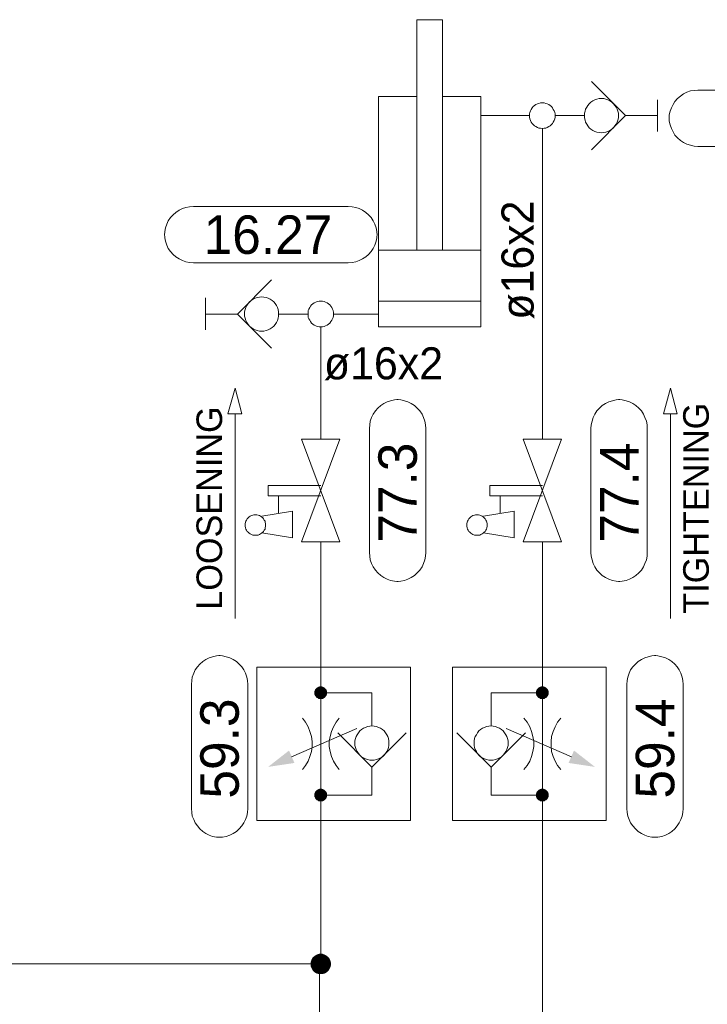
# Model space of a CAD drawing. Header units: millimetres. Extents: x 0 to 138, y 0 to 47.
# Tile 67 of 165: x 5.12 to 6.8, y 34.43 to 36.85. Entities that reach past the tile are written whole.
import ezdxf

# ---------------------------------------------------------------- set-up
doc = ezdxf.new("R2010")
doc.units = ezdxf.units.MM
for name, color, linetype in [('PDF_Geomertry', 7, 'Continuous'), ('PDF_Solid Fills', 7, 'Continuous'), ('PDF_Text', 7, 'Continuous')]:
    doc.layers.add(name, color=color, linetype=linetype)
doc.styles.add('PDF Arial', font='txt')

msp = doc.modelspace()

# ---------------------------------------------------------------- hatches: boundary and pattern name
at = {"layer": 'PDF_Solid Fills', "transparency": 33554559}
for points in [[(5.8549, 35.1943), (5.839, 35.1943), (5.8396, 35.1965)], [(5.8549, 35.1943), (5.8396, 35.1924), (5.839, 35.1943)], [(5.8549, 35.1943), (5.8396, 35.1985), (5.8404, 35.2007)], [(5.8549, 35.1943), (5.8396, 35.1965), (5.8396, 35.1985)], [(5.8549, 35.1943), (5.8396, 35.1901), (5.8396, 35.1924)], [(5.8549, 35.1943), (5.8404, 35.1887), (5.8396, 35.1901)], [(5.8549, 35.1943), (5.8404, 35.2007), (5.841, 35.2026)], [(5.8549, 35.1943), (5.841, 35.1868), (5.8404, 35.1887)], [(5.8549, 35.1943), (5.841, 35.2026), (5.8424, 35.204)], [(5.8549, 35.1943), (5.8424, 35.1854), (5.841, 35.1868)], [(5.8549, 35.1943), (5.8424, 35.204), (5.8437, 35.2054)], [(5.8549, 35.1943), (5.8437, 35.1832), (5.8424, 35.1854)], [(5.8549, 35.1943), (5.8437, 35.2054), (5.8451, 35.2068)], [(5.8549, 35.1943), (5.8451, 35.1818), (5.8437, 35.1832)], [(5.8549, 35.1943), (5.8451, 35.2068), (5.8474, 35.2082)], [(5.8549, 35.1943), (5.8474, 35.1813), (5.8451, 35.1818)], [(5.8549, 35.1943), (5.8474, 35.2082), (5.8488, 35.209)], [(5.8549, 35.1943), (5.8488, 35.1799), (5.8474, 35.1813)], [(5.8549, 35.1943), (5.8488, 35.209), (5.8507, 35.2096)], [(5.8549, 35.1943), (5.8507, 35.179), (5.8488, 35.1799)], [(5.8549, 35.1943), (5.8507, 35.2096), (5.8529, 35.2104)], [(5.8549, 35.1943), (5.8529, 35.179), (5.8507, 35.179)], [(5.8549, 35.1943), (5.8529, 35.2104), (5.8549, 35.2104)], [(5.8549, 35.1943), (5.8549, 35.179), (5.8529, 35.179)], [(5.8549, 35.1943), (5.8571, 35.2104), (5.859, 35.2096)], [(5.8549, 35.1943), (5.8549, 35.2104), (5.8571, 35.2104)], [(5.8549, 35.1943), (5.859, 35.2096), (5.8612, 35.209)], [(5.8549, 35.1943), (5.8612, 35.209), (5.8626, 35.2082)], [(5.8549, 35.1943), (5.8626, 35.2082), (5.8646, 35.2068)], [(5.8549, 35.1943), (5.8646, 35.2068), (5.866, 35.2054)], [(5.8549, 35.1943), (5.866, 35.2054), (5.8674, 35.204)], [(5.8549, 35.1943), (5.8674, 35.204), (5.8688, 35.2026)], [(5.8549, 35.1943), (5.8688, 35.2026), (5.8696, 35.2007)], [(5.8549, 35.1943), (5.8696, 35.2007), (5.8701, 35.1985)], [(5.8549, 35.1943), (5.8701, 35.1985), (5.8701, 35.1965)], [(5.8549, 35.1943), (5.8701, 35.1965), (5.871, 35.1943)], [(5.8549, 35.1943), (5.8571, 35.179), (5.8549, 35.179)], [(5.8549, 35.1943), (5.859, 35.179), (5.8571, 35.179)], [(5.8549, 35.1943), (5.8612, 35.1799), (5.859, 35.179)], [(5.8549, 35.1943), (5.8626, 35.1813), (5.8612, 35.1799)], [(5.8549, 35.1943), (5.8646, 35.1818), (5.8626, 35.1813)], [(5.8549, 35.1943), (5.866, 35.1832), (5.8646, 35.1818)], [(5.8549, 35.1943), (5.8674, 35.1854), (5.866, 35.1832)], [(5.8549, 35.1943), (5.8688, 35.1868), (5.8674, 35.1854)], [(5.8549, 35.1943), (5.8696, 35.1887), (5.8688, 35.1868)], [(5.8549, 35.1943), (5.8701, 35.1901), (5.8696, 35.1887)], [(5.8549, 35.1943), (5.8701, 35.1924), (5.8701, 35.1901)], [(5.8549, 35.1943), (5.871, 35.1943), (5.8701, 35.1924)], [(6.3988, 35.1943), (6.3826, 35.1943), (6.3835, 35.1965)], [(6.3988, 35.1943), (6.3835, 35.1924), (6.3826, 35.1943)], [(6.3988, 35.1943), (6.3835, 35.1985), (6.384, 35.2007)], [(6.3988, 35.1943), (6.3835, 35.1965), (6.3835, 35.1985)], [(6.3988, 35.1943), (6.3835, 35.1901), (6.3835, 35.1924)], [(6.3988, 35.1943), (6.384, 35.1887), (6.3835, 35.1901)], [(6.3988, 35.1943), (6.384, 35.2007), (6.3849, 35.2026)], [(6.3988, 35.1943), (6.3849, 35.1868), (6.384, 35.1887)], [(6.3988, 35.1943), (6.3849, 35.2026), (6.3862, 35.204)], [(6.3988, 35.1943), (6.3862, 35.1854), (6.3849, 35.1868)], [(6.3988, 35.1943), (6.3862, 35.204), (6.3876, 35.2054)], [(6.3988, 35.1943), (6.3876, 35.1832), (6.3862, 35.1854)], [(6.3988, 35.1943), (6.3876, 35.2054), (6.389, 35.2068)], [(6.3988, 35.1943), (6.389, 35.1818), (6.3876, 35.1832)], [(6.3988, 35.1943), (6.389, 35.2068), (6.391, 35.2082)], [(6.3988, 35.1943), (6.391, 35.1813), (6.389, 35.1818)], [(6.3988, 35.1943), (6.391, 35.2082), (6.3924, 35.209)], [(6.3988, 35.1943), (6.3924, 35.1799), (6.391, 35.1813)], [(6.3988, 35.1943), (6.3924, 35.209), (6.3946, 35.2096)], [(6.3988, 35.1943), (6.3946, 35.179), (6.3924, 35.1799)], [(6.3988, 35.1943), (6.3946, 35.2096), (6.3965, 35.2104)], [(6.3988, 35.1943), (6.3965, 35.179), (6.3946, 35.179)], [(6.3988, 35.1943), (6.3965, 35.2104), (6.3988, 35.2104)], [(6.3988, 35.1943), (6.3988, 35.179), (6.3965, 35.179)], [(6.3988, 35.1943), (6.4007, 35.2104), (6.4029, 35.2096)], [(6.3988, 35.1943), (6.3988, 35.2104), (6.4007, 35.2104)], [(6.3988, 35.1943), (6.4029, 35.2096), (6.4049, 35.209)], [(6.3988, 35.1943), (6.4049, 35.209), (6.4063, 35.2082)], [(6.3988, 35.1943), (6.4063, 35.2082), (6.4085, 35.2068)], [(6.3988, 35.1943), (6.4085, 35.2068), (6.4099, 35.2054)], [(6.3988, 35.1943), (6.4099, 35.2054), (6.4113, 35.204)], [(6.3988, 35.1943), (6.4113, 35.204), (6.4126, 35.2026)], [(6.3988, 35.1943), (6.4126, 35.2026), (6.4132, 35.2007)], [(6.3988, 35.1943), (6.4132, 35.2007), (6.414, 35.1985)], [(6.3988, 35.1943), (6.414, 35.1985), (6.414, 35.1965)], [(6.3988, 35.1943), (6.414, 35.1965), (6.4146, 35.1943)], [(6.3988, 35.1943), (6.4007, 35.179), (6.3988, 35.179)], [(6.3988, 35.1943), (6.4029, 35.179), (6.4007, 35.179)], [(6.3988, 35.1943), (6.4049, 35.1799), (6.4029, 35.179)], [(6.3988, 35.1943), (6.4063, 35.1813), (6.4049, 35.1799)], [(6.3988, 35.1943), (6.4085, 35.1818), (6.4063, 35.1813)], [(6.3988, 35.1943), (6.4099, 35.1832), (6.4085, 35.1818)], [(6.3988, 35.1943), (6.4113, 35.1854), (6.4099, 35.1832)], [(6.3988, 35.1943), (6.4126, 35.1868), (6.4113, 35.1854)], [(6.3988, 35.1943), (6.4132, 35.1887), (6.4126, 35.1868)], [(6.3988, 35.1943), (6.414, 35.1901), (6.4132, 35.1887)], [(6.3988, 35.1943), (6.414, 35.1924), (6.414, 35.1901)], [(6.3988, 35.1943), (6.4146, 35.1943), (6.414, 35.1924)], [(5.8549, 34.9429), (5.8404, 34.9493), (5.841, 34.9513)], [(5.8549, 34.9429), (5.841, 34.9513), (5.8424, 34.9526)], [(5.8549, 34.9429), (5.8424, 34.9526), (5.8437, 34.954)], [(5.8549, 34.9429), (5.8437, 34.954), (5.8451, 34.9554)], [(5.8549, 34.9429), (5.8451, 34.9554), (5.8474, 34.9568)], [(5.8549, 34.9429), (5.8474, 34.9568), (5.8488, 34.9576)], [(5.8549, 34.9429), (5.8488, 34.9576), (5.8507, 34.9582)], [(5.8549, 34.9429), (5.8507, 34.9582), (5.8529, 34.959)], [(5.8549, 34.9429), (5.8529, 34.959), (5.8549, 34.959)], [(5.8549, 34.9429), (5.8571, 34.959), (5.859, 34.9582)], [(5.8549, 34.9429), (5.8549, 34.959), (5.8571, 34.959)], [(5.8549, 34.9429), (5.859, 34.9582), (5.8612, 34.9576)], [(5.8549, 34.9429), (5.8612, 34.9576), (5.8626, 34.9568)], [(5.8549, 34.9429), (5.8626, 34.9568), (5.8646, 34.9554)], [(5.8549, 34.9429), (5.8646, 34.9554), (5.866, 34.954)], [(5.8549, 34.9429), (5.866, 34.954), (5.8674, 34.9526)], [(5.8549, 34.9429), (5.8674, 34.9526), (5.8688, 34.9513)], [(5.8549, 34.9429), (5.8688, 34.9513), (5.8696, 34.9493)], [(6.3988, 34.9429), (6.384, 34.9493), (6.3849, 34.9513)], [(6.3988, 34.9429), (6.3849, 34.9513), (6.3862, 34.9526)], [(6.3988, 34.9429), (6.3862, 34.9526), (6.3876, 34.954)], [(6.3988, 34.9429), (6.3876, 34.954), (6.389, 34.9554)], [(6.3988, 34.9429), (6.389, 34.9554), (6.391, 34.9568)], [(6.3988, 34.9429), (6.391, 34.9568), (6.3924, 34.9576)], [(6.3988, 34.9429), (6.3924, 34.9576), (6.3946, 34.9582)], [(6.3988, 34.9429), (6.3946, 34.9582), (6.3965, 34.959)], [(6.3988, 34.9429), (6.3965, 34.959), (6.3988, 34.959)], [(6.3988, 34.9429), (6.4007, 34.959), (6.4029, 34.9582)], [(6.3988, 34.9429), (6.3988, 34.959), (6.4007, 34.959)], [(6.3988, 34.9429), (6.4029, 34.9582), (6.4049, 34.9576)], [(6.3988, 34.9429), (6.4049, 34.9576), (6.4063, 34.9568)], [(6.3988, 34.9429), (6.4063, 34.9568), (6.4085, 34.9554)], [(6.3988, 34.9429), (6.4085, 34.9554), (6.4099, 34.954)], [(6.3988, 34.9429), (6.4099, 34.954), (6.4113, 34.9526)], [(6.3988, 34.9429), (6.4113, 34.9526), (6.4126, 34.9513)], [(6.3988, 34.9429), (6.4126, 34.9513), (6.4132, 34.9493)], [(5.8549, 34.9429), (5.839, 34.9429), (5.8396, 34.9451)], [(5.8549, 34.9429), (5.8396, 34.941), (5.839, 34.9429)], [(5.8549, 34.9429), (5.8396, 34.9471), (5.8404, 34.9493)], [(5.8549, 34.9429), (5.8396, 34.9451), (5.8396, 34.9471)], [(5.8549, 34.9429), (5.8396, 34.9387), (5.8396, 34.941)], [(5.8549, 34.9429), (5.8404, 34.9374), (5.8396, 34.9387)], [(5.8549, 34.9429), (5.841, 34.9354), (5.8404, 34.9374)], [(5.8549, 34.9429), (5.8424, 34.9332), (5.841, 34.9354)], [(5.8549, 34.9429), (5.8437, 34.9318), (5.8424, 34.9332)], [(5.8549, 34.9429), (5.8451, 34.9304), (5.8437, 34.9318)], [(5.8549, 34.9429), (5.8474, 34.9299), (5.8451, 34.9304)], [(5.8549, 34.9429), (5.8488, 34.9285), (5.8474, 34.9299)], [(5.8549, 34.9429), (5.8507, 34.9276), (5.8488, 34.9285)], [(5.8549, 34.9429), (5.8529, 34.9276), (5.8507, 34.9276)], [(5.8549, 34.9429), (5.8549, 34.9276), (5.8529, 34.9276)], [(5.8549, 34.9429), (5.8696, 34.9493), (5.8701, 34.9471)], [(5.8549, 34.9429), (5.8701, 34.9471), (5.8701, 34.9451)], [(5.8549, 34.9429), (5.8701, 34.9451), (5.871, 34.9429)], [(5.8549, 34.9429), (5.8571, 34.9276), (5.8549, 34.9276)], [(5.8549, 34.9429), (5.859, 34.9276), (5.8571, 34.9276)], [(5.8549, 34.9429), (5.8612, 34.9285), (5.859, 34.9276)], [(5.8549, 34.9429), (5.8626, 34.9299), (5.8612, 34.9285)], [(5.8549, 34.9429), (5.8646, 34.9304), (5.8626, 34.9299)], [(5.8549, 34.9429), (5.866, 34.9318), (5.8646, 34.9304)], [(5.8549, 34.9429), (5.8674, 34.9332), (5.866, 34.9318)], [(5.8549, 34.9429), (5.8688, 34.9354), (5.8674, 34.9332)], [(5.8549, 34.9429), (5.8696, 34.9374), (5.8688, 34.9354)], [(5.8549, 34.9429), (5.8701, 34.9387), (5.8696, 34.9374)], [(5.8549, 34.9429), (5.8701, 34.941), (5.8701, 34.9387)], [(5.8549, 34.9429), (5.871, 34.9429), (5.8701, 34.941)], [(6.3988, 34.9429), (6.3826, 34.9429), (6.3835, 34.9451)], [(6.3988, 34.9429), (6.3835, 34.941), (6.3826, 34.9429)], [(6.3988, 34.9429), (6.3835, 34.9471), (6.384, 34.9493)], [(6.3988, 34.9429), (6.3835, 34.9451), (6.3835, 34.9471)], [(6.3988, 34.9429), (6.3835, 34.9387), (6.3835, 34.941)], [(6.3988, 34.9429), (6.384, 34.9374), (6.3835, 34.9387)], [(6.3988, 34.9429), (6.3849, 34.9354), (6.384, 34.9374)], [(6.3988, 34.9429), (6.3862, 34.9332), (6.3849, 34.9354)], [(6.3988, 34.9429), (6.3876, 34.9318), (6.3862, 34.9332)], [(6.3988, 34.9429), (6.389, 34.9304), (6.3876, 34.9318)], [(6.3988, 34.9429), (6.391, 34.9299), (6.389, 34.9304)], [(6.3988, 34.9429), (6.3924, 34.9285), (6.391, 34.9299)], [(6.3988, 34.9429), (6.3946, 34.9276), (6.3924, 34.9285)], [(6.3988, 34.9429), (6.3965, 34.9276), (6.3946, 34.9276)], [(6.3988, 34.9429), (6.3988, 34.9276), (6.3965, 34.9276)], [(6.3988, 34.9429), (6.4132, 34.9493), (6.414, 34.9471)], [(6.3988, 34.9429), (6.414, 34.9471), (6.414, 34.9451)], [(6.3988, 34.9429), (6.414, 34.9451), (6.4146, 34.9429)], [(6.3988, 34.9429), (6.4007, 34.9276), (6.3988, 34.9276)], [(6.3988, 34.9429), (6.4029, 34.9276), (6.4007, 34.9276)], [(6.3988, 34.9429), (6.4049, 34.9285), (6.4029, 34.9276)], [(6.3988, 34.9429), (6.4063, 34.9299), (6.4049, 34.9285)], [(6.3988, 34.9429), (6.4085, 34.9304), (6.4063, 34.9299)], [(6.3988, 34.9429), (6.4099, 34.9318), (6.4085, 34.9304)], [(6.3988, 34.9429), (6.4113, 34.9332), (6.4099, 34.9318)], [(6.3988, 34.9429), (6.4126, 34.9354), (6.4113, 34.9332)], [(6.3988, 34.9429), (6.4132, 34.9374), (6.4126, 34.9354)], [(6.3988, 34.9429), (6.414, 34.9387), (6.4132, 34.9374)], [(6.3988, 34.9429), (6.414, 34.941), (6.414, 34.9387)], [(6.3988, 34.9429), (6.4146, 34.9429), (6.414, 34.941)], [(5.8549, 34.5285), (5.8321, 34.5382), (5.8335, 34.541)], [(5.8549, 34.5285), (5.8335, 34.541), (5.8349, 34.5438)], [(5.8549, 34.5285), (5.8349, 34.5438), (5.8368, 34.5457)], [(5.8549, 34.5285), (5.8368, 34.5457), (5.8396, 34.5479)], [(5.8549, 34.5285), (5.8396, 34.5479), (5.8424, 34.5499)], [(5.8549, 34.5285), (5.8424, 34.5499), (5.8451, 34.5513)], [(5.8549, 34.5285), (5.8451, 34.5513), (5.8488, 34.5526)], [(5.8549, 34.5285), (5.8488, 34.5526), (5.8515, 34.5535)], [(5.8549, 34.5285), (5.8515, 34.5535), (5.8549, 34.5535)], [(5.8549, 34.5285), (5.8585, 34.5535), (5.8612, 34.5526)], [(5.8549, 34.5285), (5.8549, 34.5535), (5.8585, 34.5535)], [(5.8549, 34.5285), (5.8612, 34.5526), (5.8646, 34.5513)], [(5.8549, 34.5285), (5.8646, 34.5513), (5.8674, 34.5499)], [(5.8549, 34.5285), (5.8674, 34.5499), (5.8701, 34.5479)], [(5.8549, 34.5285), (5.8701, 34.5479), (5.8729, 34.5457)], [(5.8549, 34.5285), (5.8729, 34.5457), (5.8751, 34.5438)], [(5.8549, 34.5285), (5.8751, 34.5438), (5.8765, 34.541)], [(5.8549, 34.5285), (5.8765, 34.541), (5.8779, 34.5382)], [(5.8549, 34.5285), (5.8299, 34.5313), (5.8307, 34.5346)], [(5.8549, 34.5285), (5.8299, 34.5285), (5.8299, 34.5313)], [(5.8549, 34.5285), (5.8299, 34.5249), (5.8299, 34.5285)], [(5.8549, 34.5285), (5.8307, 34.5215), (5.8299, 34.5249)], [(5.8549, 34.5285), (5.8307, 34.5346), (5.8321, 34.5382)], [(5.8549, 34.5285), (5.8321, 34.5187), (5.8307, 34.5215)], [(5.8549, 34.5285), (5.8335, 34.516), (5.8321, 34.5187)], [(5.8549, 34.5285), (5.8349, 34.5132), (5.8335, 34.516)], [(5.8549, 34.5285), (5.8368, 34.5104), (5.8349, 34.5132)], [(5.8549, 34.5285), (5.8396, 34.5082), (5.8368, 34.5104)], [(5.8549, 34.5285), (5.8424, 34.5063), (5.8396, 34.5082)], [(5.8549, 34.5285), (5.8451, 34.5049), (5.8424, 34.5063)], [(5.8549, 34.5285), (5.8488, 34.504), (5.8451, 34.5049)], [(5.8549, 34.5285), (5.8515, 34.5035), (5.8488, 34.504)], [(5.8549, 34.5285), (5.8549, 34.5035), (5.8515, 34.5035)], [(5.8549, 34.5285), (5.8779, 34.5382), (5.8793, 34.5346)], [(5.8549, 34.5285), (5.8793, 34.5346), (5.8799, 34.5313)], [(5.8549, 34.5285), (5.8799, 34.5313), (5.8799, 34.5285)], [(5.8549, 34.5285), (5.8585, 34.5035), (5.8549, 34.5035)], [(5.8549, 34.5285), (5.8612, 34.504), (5.8585, 34.5035)], [(5.8549, 34.5285), (5.8646, 34.5049), (5.8612, 34.504)], [(5.8549, 34.5285), (5.8674, 34.5063), (5.8646, 34.5049)], [(5.8549, 34.5285), (5.8701, 34.5082), (5.8674, 34.5063)], [(5.8549, 34.5285), (5.8729, 34.5104), (5.8701, 34.5082)], [(5.8549, 34.5285), (5.8751, 34.5132), (5.8729, 34.5104)], [(5.8549, 34.5285), (5.8765, 34.516), (5.8751, 34.5132)], [(5.8549, 34.5285), (5.8779, 34.5187), (5.8765, 34.516)], [(5.8549, 34.5285), (5.8793, 34.5215), (5.8779, 34.5187)], [(5.8549, 34.5285), (5.8799, 34.5249), (5.8793, 34.5215)], [(5.8549, 34.5285), (5.8799, 34.5285), (5.8799, 34.5249)]]:
    msp.add_hatch(color=256, dxfattribs=at).paths.add_polyline_path(points)

# ---------------------------------------------------------------- linework, layer by layer
at = {"layer": 'PDF_Geomertry', "lineweight": 15}
for points in [[(6.1535, 36.2818), (6.1535, 36.8479), (6.0904, 36.8479), (6.0904, 36.2818)], [(6.5196, 36.5285), (6.6029, 36.6124), (6.5196, 36.6957)], [(7.1612, 36.5368), (6.7807, 36.5368), (6.7715, 36.5374), (6.7626, 36.5396), (6.7535, 36.5424), (6.7451, 36.5465), (6.7376, 36.5513), (6.7307, 36.5576), (6.7243, 36.5646), (6.7196, 36.5721), (6.7154, 36.5804), (6.7126, 36.5896), (6.7104, 36.5985), (6.7099, 36.6076), (6.7099, 36.604), (6.7104, 36.6138), (6.7126, 36.6229), (6.7154, 36.6313), (6.7196, 36.6396), (6.7243, 36.6471), (6.7307, 36.654), (6.7376, 36.6604), (6.7451, 36.666), (6.7535, 36.6701), (6.7626, 36.6729), (6.7715, 36.6743), (6.7807, 36.6749), (7.1612, 36.6749)], [(6.0904, 36.6596), (5.9965, 36.6596), (5.9965, 36.0937), (6.2479, 36.0937), (6.2479, 36.6596), (6.1535, 36.6596)], [(6.6813, 36.6513), (6.6813, 36.5729)], [(6.3674, 36.6124), (6.2479, 36.6124)], [(6.5021, 36.6124), (6.4771, 36.6124), (6.4299, 36.6124)], [(6.6029, 36.6124), (6.6813, 36.6124)], [(6.3988, 35.8174), (6.3988, 36.5804)], [(6.2479, 36.2818), (5.9965, 36.2818)], [(5.734, 36.209), (5.6507, 36.1249), (5.734, 36.041)], [(5.5724, 36.086), (5.5724, 36.1646)], [(6.2479, 36.1563), (5.9965, 36.1563)], [(5.6507, 36.1249), (5.5724, 36.1249)], [(5.7515, 36.1249), (5.7765, 36.1249), (5.8238, 36.1249)], [(5.8862, 36.1249), (5.9965, 36.1249)], [(5.8549, 35.8174), (5.8549, 36.0937)], [(5.6446, 35.3771), (5.6446, 35.8799)], [(6.7132, 35.3771), (6.7132, 35.8799)], [(5.8549, 35.6785), (5.7257, 35.6785), (5.7257, 35.704), (5.8549, 35.704)], [(6.3988, 35.6785), (6.2696, 35.6785), (6.2696, 35.704), (6.3988, 35.704)], [(5.7515, 35.6346), (5.7515, 35.6785)], [(6.2951, 35.6346), (6.2951, 35.6785)], [(5.7104, 35.5874), (5.7854, 35.5749), (5.7854, 35.641), (5.7104, 35.6285)], [(6.2543, 35.5874), (6.3293, 35.5749), (6.3293, 35.641), (6.2543, 35.6285)], [(5.8549, 35.1943), (5.8549, 35.2576), (5.8549, 35.5651)], [(6.3988, 35.1943), (6.3988, 35.2576), (6.3988, 35.5651)], [(5.9807, 35.0118), (5.9807, 34.9874), (5.9807, 34.9429), (5.8549, 34.9429), (5.8549, 35.1943), (5.9807, 35.1943), (5.9807, 35.1132)], [(6.2729, 35.0118), (6.2729, 34.9874), (6.2729, 34.9429), (6.3988, 34.9429), (6.3988, 35.1943), (6.2729, 35.1943), (6.2729, 35.1132)], [(5.8099, 35.0063), (5.8174, 35.016), (5.8238, 35.0263), (5.8285, 35.0382), (5.8321, 35.0499), (5.834, 35.0624), (5.834, 35.0749), (5.8321, 35.0874), (5.8285, 35.0993), (5.8238, 35.111), (5.8174, 35.1221), (5.8099, 35.1318)], [(5.9001, 35.1318), (5.8924, 35.1221), (5.8862, 35.111), (5.8813, 35.0993), (5.8779, 35.0874), (5.8757, 35.0749), (5.8757, 35.0624), (5.8779, 35.0499), (5.8813, 35.0382), (5.8862, 35.0263), (5.8924, 35.016), (5.9001, 35.0063)], [(6.3535, 35.0063), (6.3612, 35.016), (6.3682, 35.0263), (6.3724, 35.0382), (6.3757, 35.0499), (6.3779, 35.0624), (6.3779, 35.0749), (6.3757, 35.0874), (6.3724, 35.0993), (6.3682, 35.111), (6.3612, 35.1221), (6.3535, 35.1318)], [(6.4438, 35.1318), (6.4362, 35.1221), (6.4299, 35.111), (6.4251, 35.0993), (6.4215, 35.0874), (6.4201, 35.0749), (6.4201, 35.0624), (6.4215, 35.0499), (6.4251, 35.0382), (6.4299, 35.0263), (6.4362, 35.016), (6.4438, 35.0063)], [(5.9432, 35.1068), (5.7835, 35.0374)], [(6.0646, 35.0957), (5.9807, 35.0118), (5.8965, 35.0957)], [(6.3571, 35.0957), (6.2729, 35.0118), (6.189, 35.0957)], [(6.3104, 35.1068), (6.4701, 35.0374)], [(6.3988, 34.9429), (6.3988, 34.8804), (6.3988, 34.3493), (5.0974, 34.3493), (4.1354, 34.3493), (4.1354, 34.8993), (4.1354, 34.9618)], [(5.8549, 34.9429), (5.8549, 34.8804), (5.8549, 34.5285), (4.6793, 34.5285), (4.6793, 34.8957), (4.6793, 34.959)], [(5.8515, 34.3804), (5.8515, 34.5285), (5.8549, 34.5285)]]:
    msp.add_lwpolyline(points, dxfattribs=at)
for points in [[(6.4299, 36.6124), (6.4299, 36.6165), (6.4293, 36.6201), (6.4279, 36.6243), (6.4257, 36.6276), (6.4237, 36.6313), (6.421, 36.6346), (6.4182, 36.6374), (6.4146, 36.6396), (6.4104, 36.6415), (6.4071, 36.6424), (6.4029, 36.6437), (6.3988, 36.6437), (6.3946, 36.6437), (6.3904, 36.6424), (6.3868, 36.6415), (6.3826, 36.6396), (6.3799, 36.6374), (6.3765, 36.6346), (6.3737, 36.6313), (6.3715, 36.6276), (6.3696, 36.6243), (6.3682, 36.6201), (6.3674, 36.6165), (6.3674, 36.6124), (6.3674, 36.6082), (6.3682, 36.604), (6.3696, 36.5999), (6.3715, 36.5965), (6.3737, 36.5929), (6.3765, 36.5901), (6.3799, 36.5874), (6.3826, 36.5854), (6.3868, 36.5832), (6.3904, 36.5818), (6.3946, 36.5813), (6.3988, 36.5804), (6.4029, 36.5813), (6.4071, 36.5818), (6.4104, 36.5832), (6.4146, 36.5854), (6.4182, 36.5874), (6.421, 36.5901), (6.4237, 36.5929), (6.4257, 36.5965), (6.4279, 36.5999), (6.4293, 36.604), (6.4299, 36.6082), (6.4299, 36.6124)], [(6.5854, 36.6124), (6.5854, 36.6179), (6.584, 36.6229), (6.5826, 36.6285), (6.5799, 36.6332), (6.5771, 36.6374), (6.5738, 36.6415), (6.5696, 36.6457), (6.5646, 36.6485), (6.5599, 36.6513), (6.5549, 36.6526), (6.5493, 36.654), (6.5438, 36.654), (6.5382, 36.654), (6.5326, 36.6526), (6.5279, 36.6513), (6.5229, 36.6485), (6.5182, 36.6457), (6.514, 36.6415), (6.5104, 36.6374), (6.5076, 36.6332), (6.5049, 36.6285), (6.5035, 36.6229), (6.5021, 36.6179), (6.5021, 36.6124), (6.5021, 36.6068), (6.5035, 36.6013), (6.5049, 36.5965), (6.5076, 36.5915), (6.5104, 36.5868), (6.514, 36.5826), (6.5182, 36.579), (6.5229, 36.5757), (6.5279, 36.5735), (6.5326, 36.5715), (6.5382, 36.5707), (6.5438, 36.5701), (6.5493, 36.5707), (6.5549, 36.5715), (6.5599, 36.5735), (6.5646, 36.5757), (6.5696, 36.579), (6.5738, 36.5826), (6.5771, 36.5868), (6.5799, 36.5915), (6.5826, 36.5965), (6.584, 36.6013), (6.5854, 36.6068), (6.5854, 36.6124)], [(5.9224, 36.3888), (5.9321, 36.3882), (5.941, 36.3868), (5.9493, 36.384), (5.9576, 36.3799), (5.9654, 36.3743), (5.9724, 36.3687), (5.9785, 36.3618), (5.984, 36.3535), (5.9876, 36.3457), (5.991, 36.3368), (5.9924, 36.3276), (5.9932, 36.3188), (5.9932, 36.3215), (5.9924, 36.3124), (5.991, 36.3035), (5.9876, 36.2943), (5.984, 36.286), (5.9785, 36.2785), (5.9724, 36.2715), (5.9654, 36.2651), (5.9576, 36.2604), (5.9493, 36.2563), (5.941, 36.2535), (5.9321, 36.2513), (5.9224, 36.2507), (5.5424, 36.2507), (5.5326, 36.2513), (5.5238, 36.2535), (5.5154, 36.2563), (5.5071, 36.2604), (5.4993, 36.2651), (5.4924, 36.2715), (5.4862, 36.2785), (5.4807, 36.286), (5.4771, 36.2943), (5.4738, 36.3035), (5.4724, 36.3124), (5.4715, 36.3215), (5.4715, 36.3188), (5.4724, 36.3276), (5.4738, 36.3368), (5.4771, 36.3457), (5.4807, 36.3535), (5.4862, 36.3618), (5.4924, 36.3687), (5.4993, 36.3743), (5.5071, 36.3799), (5.5154, 36.384), (5.5238, 36.3868), (5.5326, 36.3882), (5.5424, 36.3888), (5.9224, 36.3888)], [(5.7515, 36.1249), (5.7515, 36.1304), (5.7501, 36.136), (5.7487, 36.141), (5.746, 36.1457), (5.7432, 36.1507), (5.7396, 36.1549), (5.7354, 36.1582), (5.7307, 36.161), (5.7257, 36.1638), (5.721, 36.1651), (5.7154, 36.1665), (5.7099, 36.1674), (5.7043, 36.1665), (5.6993, 36.1651), (5.6938, 36.1638), (5.689, 36.161), (5.684, 36.1582), (5.6799, 36.1549), (5.6765, 36.1507), (5.6737, 36.1457), (5.671, 36.141), (5.6696, 36.136), (5.6682, 36.1304), (5.6682, 36.1249), (5.6682, 36.1193), (5.6696, 36.1146), (5.671, 36.109), (5.6737, 36.104), (5.6765, 36.0993), (5.6799, 36.0951), (5.684, 36.0915), (5.689, 36.0888), (5.6938, 36.086), (5.6993, 36.0846), (5.7043, 36.0832), (5.7099, 36.0832), (5.7154, 36.0832), (5.721, 36.0846), (5.7257, 36.086), (5.7307, 36.0888), (5.7354, 36.0915), (5.7396, 36.0951), (5.7432, 36.0993), (5.746, 36.104), (5.7487, 36.109), (5.7501, 36.1146), (5.7515, 36.1193), (5.7515, 36.1249)], [(5.8862, 36.1249), (5.8862, 36.129), (5.8854, 36.1332), (5.884, 36.1368), (5.8821, 36.141), (5.8799, 36.1443), (5.8771, 36.1471), (5.8743, 36.1499), (5.871, 36.1521), (5.8668, 36.154), (5.8632, 36.1554), (5.859, 36.1563), (5.8549, 36.1563), (5.8507, 36.1563), (5.8465, 36.1554), (5.8432, 36.154), (5.839, 36.1521), (5.8354, 36.1499), (5.8326, 36.1471), (5.8299, 36.1443), (5.8279, 36.141), (5.8257, 36.1368), (5.8243, 36.1332), (5.8238, 36.129), (5.8238, 36.1249), (5.8238, 36.1207), (5.8243, 36.1165), (5.8257, 36.1132), (5.8279, 36.1096), (5.8299, 36.1063), (5.8326, 36.1026), (5.8354, 36.0999), (5.839, 36.0979), (5.8432, 36.0957), (5.8465, 36.0943), (5.8507, 36.0937), (5.8549, 36.0937), (5.859, 36.0937), (5.8632, 36.0943), (5.8668, 36.0957), (5.871, 36.0979), (5.8743, 36.0999), (5.8771, 36.1026), (5.8799, 36.1063), (5.8821, 36.1096), (5.884, 36.1132), (5.8854, 36.1165), (5.8862, 36.1207), (5.8862, 36.1249)], [(5.6271, 35.8799), (5.6613, 35.8799), (5.6446, 35.9429), (5.6271, 35.8799)], [(6.696, 35.8799), (6.7299, 35.8799), (6.7132, 35.9429), (6.696, 35.8799)], [(6.0418, 35.9146), (6.0515, 35.9138), (6.0604, 35.9118), (6.0688, 35.909), (6.0771, 35.9049), (6.0849, 35.8999), (6.0918, 35.8937), (6.0979, 35.8868), (6.1035, 35.879), (6.1071, 35.8707), (6.1104, 35.8618), (6.1118, 35.8526), (6.1126, 35.8437), (6.1126, 35.5388), (6.1118, 35.5299), (6.1104, 35.5207), (6.1071, 35.5118), (6.1035, 35.5035), (6.0979, 35.4957), (6.0918, 35.4888), (6.0849, 35.4826), (6.0771, 35.4776), (6.0688, 35.4735), (6.0604, 35.4707), (6.0515, 35.4687), (6.0418, 35.4679), (6.0451, 35.4679), (6.0363, 35.4687), (6.0265, 35.4707), (6.0182, 35.4735), (6.0099, 35.4776), (6.0021, 35.4826), (5.9951, 35.4888), (5.989, 35.4957), (5.984, 35.5035), (5.9799, 35.5118), (5.9765, 35.5207), (5.9751, 35.5299), (5.9743, 35.5388), (5.9743, 35.8437), (5.9751, 35.8526), (5.9765, 35.8618), (5.9799, 35.8707), (5.984, 35.879), (5.989, 35.8868), (5.9951, 35.8937), (6.0021, 35.8999), (6.0099, 35.9049), (6.0182, 35.909), (6.0265, 35.9118), (6.0363, 35.9138), (6.0451, 35.9146), (6.0418, 35.9146)], [(6.5854, 35.9146), (6.5951, 35.9138), (6.6043, 35.9118), (6.6126, 35.909), (6.621, 35.9049), (6.6285, 35.8999), (6.6354, 35.8937), (6.6418, 35.8868), (6.6474, 35.879), (6.6507, 35.8707), (6.6543, 35.8618), (6.6557, 35.8526), (6.6563, 35.8437), (6.6563, 35.5388), (6.6557, 35.5299), (6.6543, 35.5207), (6.6507, 35.5118), (6.6474, 35.5035), (6.6418, 35.4957), (6.6354, 35.4888), (6.6285, 35.4826), (6.621, 35.4776), (6.6126, 35.4735), (6.6043, 35.4707), (6.5951, 35.4687), (6.5854, 35.4679), (6.589, 35.4679), (6.5799, 35.4687), (6.571, 35.4707), (6.5618, 35.4735), (6.5535, 35.4776), (6.546, 35.4826), (6.539, 35.4888), (6.5326, 35.4957), (6.5279, 35.5035), (6.5238, 35.5118), (6.521, 35.5207), (6.5187, 35.5299), (6.5182, 35.5388), (6.5182, 35.8437), (6.5187, 35.8526), (6.521, 35.8618), (6.5238, 35.8707), (6.5279, 35.879), (6.5326, 35.8868), (6.539, 35.8937), (6.546, 35.8999), (6.5535, 35.9049), (6.5618, 35.909), (6.571, 35.9118), (6.5799, 35.9138), (6.589, 35.9146), (6.5854, 35.9146)], [(5.8076, 35.5651), (5.9021, 35.8174), (5.8076, 35.8174), (5.9021, 35.5651), (5.8076, 35.5651)], [(6.3515, 35.5651), (6.446, 35.8174), (6.3515, 35.8174), (6.446, 35.5651), (6.3515, 35.5651)], [(5.7196, 35.6063), (5.7196, 35.6096), (5.7187, 35.6132), (5.7182, 35.616), (5.716, 35.6187), (5.7146, 35.6215), (5.7126, 35.6243), (5.7099, 35.6263), (5.7071, 35.6285), (5.7043, 35.6299), (5.7015, 35.6304), (5.6979, 35.6313), (5.6946, 35.6318), (5.691, 35.6313), (5.6882, 35.6304), (5.6849, 35.6299), (5.6821, 35.6285), (5.6793, 35.6263), (5.6771, 35.6243), (5.6743, 35.6215), (5.6729, 35.6187), (5.6715, 35.616), (5.6701, 35.6132), (5.6696, 35.6096), (5.6696, 35.6063), (5.6696, 35.6035), (5.6701, 35.5999), (5.6715, 35.5965), (5.6729, 35.5937), (5.6743, 35.591), (5.6771, 35.5888), (5.6793, 35.5868), (5.6821, 35.5846), (5.6849, 35.5832), (5.6882, 35.5818), (5.691, 35.5813), (5.6946, 35.5813), (5.6979, 35.5813), (5.7015, 35.5818), (5.7043, 35.5832), (5.7071, 35.5846), (5.7099, 35.5868), (5.7126, 35.5888), (5.7146, 35.591), (5.716, 35.5937), (5.7182, 35.5965), (5.7187, 35.5999), (5.7196, 35.6035), (5.7196, 35.6063)], [(6.2632, 35.6063), (6.2632, 35.6096), (6.2626, 35.6132), (6.2618, 35.616), (6.2604, 35.6187), (6.2585, 35.6215), (6.2563, 35.6243), (6.2535, 35.6263), (6.2507, 35.6285), (6.2479, 35.6299), (6.2451, 35.6304), (6.2418, 35.6313), (6.2382, 35.6318), (6.2349, 35.6313), (6.2321, 35.6304), (6.2285, 35.6299), (6.2257, 35.6285), (6.2229, 35.6263), (6.221, 35.6243), (6.2182, 35.6215), (6.2168, 35.6187), (6.2154, 35.616), (6.214, 35.6132), (6.2132, 35.6096), (6.2132, 35.6063), (6.2132, 35.6035), (6.214, 35.5999), (6.2154, 35.5965), (6.2168, 35.5937), (6.2182, 35.591), (6.221, 35.5888), (6.2229, 35.5868), (6.2257, 35.5846), (6.2285, 35.5832), (6.2321, 35.5818), (6.2349, 35.5813), (6.2382, 35.5813), (6.2418, 35.5813), (6.2451, 35.5818), (6.2479, 35.5832), (6.2507, 35.5846), (6.2535, 35.5868), (6.2563, 35.5888), (6.2585, 35.591), (6.2604, 35.5937), (6.2618, 35.5965), (6.2626, 35.5999), (6.2632, 35.6035), (6.2632, 35.6063)], [(5.6049, 35.286), (5.614, 35.2854), (5.6229, 35.2832), (5.6321, 35.2804), (5.6404, 35.2763), (5.6479, 35.2715), (5.6549, 35.2651), (5.6613, 35.2582), (5.666, 35.2507), (5.6701, 35.2424), (5.6737, 35.2332), (5.6751, 35.2243), (5.6757, 35.2151), (5.6757, 34.9104), (5.6751, 34.9007), (5.6737, 34.8915), (5.6701, 34.8832), (5.666, 34.8749), (5.6613, 34.8674), (5.6549, 34.8604), (5.6479, 34.854), (5.6404, 34.8485), (5.6321, 34.8451), (5.6229, 34.8415), (5.614, 34.8401), (5.6049, 34.8396), (5.6085, 34.8396), (5.5988, 34.8401), (5.5896, 34.8415), (5.5812, 34.8451), (5.5729, 34.8485), (5.5654, 34.854), (5.5585, 34.8604), (5.5521, 34.8674), (5.5465, 34.8749), (5.5432, 34.8832), (5.5396, 34.8915), (5.5382, 34.9007), (5.5376, 34.9104), (5.5376, 35.2151), (5.5382, 35.2243), (5.5396, 35.2332), (5.5432, 35.2424), (5.5465, 35.2507), (5.5521, 35.2582), (5.5585, 35.2651), (5.5654, 35.2715), (5.5729, 35.2763), (5.5812, 35.2804), (5.5896, 35.2832), (5.5988, 35.2854), (5.6085, 35.286), (5.6049, 35.286)], [(6.6737, 35.286), (6.6826, 35.2854), (6.6918, 35.2832), (6.7007, 35.2804), (6.709, 35.2763), (6.7168, 35.2715), (6.7238, 35.2651), (6.7299, 35.2582), (6.7349, 35.2507), (6.739, 35.2424), (6.7418, 35.2332), (6.7438, 35.2243), (6.7446, 35.2151), (6.7446, 34.9104), (6.7438, 34.9007), (6.7418, 34.8915), (6.739, 34.8832), (6.7349, 34.8749), (6.7299, 34.8674), (6.7238, 34.8604), (6.7168, 34.854), (6.709, 34.8485), (6.7007, 34.8451), (6.6918, 34.8415), (6.6826, 34.8401), (6.6737, 34.8396), (6.6771, 34.8396), (6.6674, 34.8401), (6.6585, 34.8415), (6.6501, 34.8451), (6.6418, 34.8485), (6.634, 34.854), (6.6271, 34.8604), (6.621, 34.8674), (6.6154, 34.8749), (6.6118, 34.8832), (6.6085, 34.8915), (6.6071, 34.9007), (6.6063, 34.9104), (6.6063, 35.2151), (6.6071, 35.2243), (6.6085, 35.2332), (6.6118, 35.2424), (6.6154, 35.2507), (6.621, 35.2582), (6.6271, 35.2651), (6.634, 35.2715), (6.6418, 35.2763), (6.6501, 35.2804), (6.6585, 35.2832), (6.6674, 35.2854), (6.6771, 35.286), (6.6737, 35.286)], [(5.6979, 35.2576), (6.0751, 35.2576), (6.0751, 34.8804), (5.6979, 34.8804), (5.6979, 35.2576)], [(6.5557, 35.2576), (6.1785, 35.2576), (6.1785, 34.8804), (6.5557, 34.8804), (6.5557, 35.2576)], [(6.0224, 35.0707), (6.0224, 35.0763), (6.021, 35.0818), (6.0196, 35.0868), (6.0168, 35.0915), (6.014, 35.0965), (6.0104, 35.1007), (6.0063, 35.104), (6.0015, 35.1076), (5.9965, 35.1096), (5.9918, 35.1118), (5.9862, 35.1124), (5.9807, 35.1132), (5.9751, 35.1124), (5.9696, 35.1118), (5.9646, 35.1096), (5.9599, 35.1076), (5.9549, 35.104), (5.9507, 35.1007), (5.9474, 35.0965), (5.9446, 35.0915), (5.9418, 35.0868), (5.9404, 35.0818), (5.939, 35.0763), (5.939, 35.0707), (5.939, 35.0651), (5.9404, 35.0604), (5.9418, 35.0549), (5.9446, 35.0499), (5.9474, 35.0457), (5.9507, 35.0415), (5.9549, 35.0374), (5.9599, 35.0346), (5.9646, 35.0326), (5.9696, 35.0304), (5.9751, 35.029), (5.9807, 35.029), (5.9862, 35.029), (5.9918, 35.0304), (5.9965, 35.0326), (6.0015, 35.0346), (6.0063, 35.0374), (6.0104, 35.0415), (6.014, 35.0457), (6.0168, 35.0499), (6.0196, 35.0549), (6.021, 35.0604), (6.0224, 35.0651), (6.0224, 35.0707)], [(6.3146, 35.0707), (6.3146, 35.0763), (6.3132, 35.0818), (6.3118, 35.0868), (6.309, 35.0915), (6.3063, 35.0965), (6.3029, 35.1007), (6.2987, 35.104), (6.2938, 35.1076), (6.289, 35.1096), (6.284, 35.1118), (6.2785, 35.1124), (6.2729, 35.1132), (6.2674, 35.1124), (6.2618, 35.1118), (6.2571, 35.1096), (6.2521, 35.1076), (6.2474, 35.104), (6.2432, 35.1007), (6.2396, 35.0965), (6.2368, 35.0915), (6.234, 35.0868), (6.2326, 35.0818), (6.2313, 35.0763), (6.2313, 35.0707), (6.2313, 35.0651), (6.2326, 35.0604), (6.234, 35.0549), (6.2368, 35.0499), (6.2396, 35.0457), (6.2432, 35.0415), (6.2474, 35.0374), (6.2521, 35.0346), (6.2571, 35.0326), (6.2618, 35.0304), (6.2674, 35.029), (6.2729, 35.029), (6.2785, 35.029), (6.284, 35.0304), (6.289, 35.0326), (6.2938, 35.0346), (6.2987, 35.0374), (6.3029, 35.0415), (6.3063, 35.0457), (6.309, 35.0499), (6.3118, 35.0549), (6.3132, 35.0604), (6.3146, 35.0651), (6.3146, 35.0707)]]:
    msp.add_lwpolyline(points, close=True, dxfattribs=at)
at = {"layer": 'PDF_Geomertry', "lineweight": 0}
for points in [[(5.8474, 35.1943), (5.8474, 35.1938), (5.8474, 35.1924), (5.8479, 35.1915), (5.8479, 35.191), (5.8488, 35.1896), (5.8493, 35.1887), (5.8501, 35.1882), (5.8507, 35.1882), (5.8521, 35.1874), (5.8529, 35.1868), (5.8543, 35.1868), (5.8549, 35.1868), (5.8557, 35.1868), (5.8571, 35.1868), (5.8576, 35.1874), (5.859, 35.1882), (5.8599, 35.1882), (5.8604, 35.1887), (5.8612, 35.1896), (5.8618, 35.191), (5.8618, 35.1915), (5.8626, 35.1924), (5.8626, 35.1938), (5.8626, 35.1943), (5.8626, 35.1957), (5.8626, 35.1965), (5.8618, 35.1979), (5.8618, 35.1985), (5.8612, 35.1993), (5.8604, 35.1999), (5.8599, 35.2007), (5.859, 35.2013), (5.8576, 35.2021), (5.8571, 35.2021), (5.8557, 35.2026), (5.8549, 35.2026), (5.8543, 35.2026), (5.8529, 35.2021), (5.8521, 35.2021), (5.8507, 35.2013), (5.8501, 35.2007), (5.8493, 35.1999), (5.8488, 35.1993), (5.8479, 35.1985), (5.8479, 35.1979), (5.8474, 35.1965), (5.8474, 35.1957), (5.8474, 35.1943)], [(6.391, 35.1943), (6.391, 35.1938), (6.391, 35.1924), (6.3918, 35.1915), (6.3918, 35.191), (6.3924, 35.1896), (6.3932, 35.1887), (6.3937, 35.1882), (6.3946, 35.1882), (6.396, 35.1874), (6.3965, 35.1868), (6.3979, 35.1868), (6.3988, 35.1868), (6.4001, 35.1868), (6.4007, 35.1868), (6.4015, 35.1874), (6.4029, 35.1882), (6.4035, 35.1882), (6.4043, 35.1887), (6.4049, 35.1896), (6.4057, 35.191), (6.4063, 35.1915), (6.4063, 35.1924), (6.4063, 35.1938), (6.4063, 35.1943), (6.4063, 35.1957), (6.4063, 35.1965), (6.4063, 35.1979), (6.4057, 35.1985), (6.4049, 35.1993), (6.4043, 35.1999), (6.4035, 35.2007), (6.4029, 35.2013), (6.4015, 35.2021), (6.4007, 35.2021), (6.4001, 35.2026), (6.3988, 35.2026), (6.3979, 35.2026), (6.3965, 35.2021), (6.396, 35.2021), (6.3946, 35.2013), (6.3937, 35.2007), (6.3932, 35.1999), (6.3924, 35.1993), (6.3918, 35.1985), (6.3918, 35.1979), (6.391, 35.1965), (6.391, 35.1957), (6.391, 35.1943)], [(5.8474, 34.9429), (5.8474, 34.9424), (5.8474, 34.941), (5.8479, 34.9401), (5.8479, 34.9396), (5.8488, 34.9382), (5.8493, 34.9374), (5.8501, 34.9368), (5.8507, 34.936), (5.8521, 34.936), (5.8529, 34.9354), (5.8543, 34.9354), (5.8549, 34.9354), (5.8557, 34.9354), (5.8571, 34.9354), (5.8576, 34.936), (5.859, 34.936), (5.8599, 34.9368), (5.8604, 34.9374), (5.8612, 34.9382), (5.8618, 34.9396), (5.8618, 34.9401), (5.8626, 34.941), (5.8626, 34.9424), (5.8626, 34.9429), (5.8626, 34.9443), (5.8626, 34.9451), (5.8618, 34.9465), (5.8618, 34.9471), (5.8612, 34.9479), (5.8604, 34.9485), (5.8599, 34.9493), (5.859, 34.9499), (5.8576, 34.9507), (5.8571, 34.9507), (5.8557, 34.9507), (5.8549, 34.9513), (5.8543, 34.9507), (5.8529, 34.9507), (5.8521, 34.9507), (5.8507, 34.9499), (5.8501, 34.9493), (5.8493, 34.9485), (5.8488, 34.9479), (5.8479, 34.9471), (5.8479, 34.9465), (5.8474, 34.9451), (5.8474, 34.9443), (5.8474, 34.9429)], [(6.391, 34.9429), (6.391, 34.9424), (6.391, 34.941), (6.3918, 34.9401), (6.3918, 34.9396), (6.3924, 34.9382), (6.3932, 34.9374), (6.3937, 34.9368), (6.3946, 34.936), (6.396, 34.936), (6.3965, 34.9354), (6.3979, 34.9354), (6.3988, 34.9354), (6.4001, 34.9354), (6.4007, 34.9354), (6.4015, 34.936), (6.4029, 34.936), (6.4035, 34.9368), (6.4043, 34.9374), (6.4049, 34.9382), (6.4057, 34.9396), (6.4063, 34.9401), (6.4063, 34.941), (6.4063, 34.9424), (6.4063, 34.9429), (6.4063, 34.9443), (6.4063, 34.9451), (6.4063, 34.9465), (6.4057, 34.9471), (6.4049, 34.9479), (6.4043, 34.9485), (6.4035, 34.9493), (6.4029, 34.9499), (6.4015, 34.9507), (6.4007, 34.9507), (6.4001, 34.9507), (6.3988, 34.9513), (6.3979, 34.9507), (6.3965, 34.9507), (6.396, 34.9507), (6.3946, 34.9499), (6.3937, 34.9493), (6.3932, 34.9485), (6.3924, 34.9479), (6.3918, 34.9471), (6.3918, 34.9465), (6.391, 34.9451), (6.391, 34.9443), (6.391, 34.9429)], [(5.8424, 34.5285), (5.8424, 34.5263), (5.8424, 34.5249), (5.8432, 34.5235), (5.8437, 34.5221), (5.8451, 34.5207), (5.846, 34.5193), (5.8474, 34.5179), (5.8488, 34.5174), (5.8501, 34.5165), (5.8515, 34.516), (5.8535, 34.516), (5.8549, 34.516), (5.8563, 34.516), (5.8585, 34.516), (5.8599, 34.5165), (5.8612, 34.5174), (5.8626, 34.5179), (5.864, 34.5193), (5.8646, 34.5207), (5.866, 34.5221), (5.8668, 34.5235), (5.8668, 34.5249), (5.8674, 34.5263), (5.8674, 34.5285), (5.8674, 34.5299), (5.8668, 34.5313), (5.8668, 34.5332), (5.866, 34.5346), (5.8646, 34.536), (5.864, 34.5374), (5.8626, 34.5382), (5.8612, 34.5388), (5.8599, 34.5396), (5.8585, 34.5401), (5.8563, 34.541), (5.8549, 34.541), (5.8535, 34.541), (5.8515, 34.5401), (5.8501, 34.5396), (5.8488, 34.5388), (5.8474, 34.5382), (5.846, 34.5374), (5.8451, 34.536), (5.8437, 34.5346), (5.8432, 34.5332), (5.8424, 34.5313), (5.8424, 34.5299), (5.8424, 34.5285)]]:
    msp.add_lwpolyline(points, close=True, dxfattribs=at)
at = {"layer": 'PDF_Solid Fills', "transparency": 33554559}
for points in [[(5.7904, 35.0221), (5.7771, 35.0526), (5.7904, 35.0221), (5.7257, 35.0124)], [(6.4765, 35.0526), (6.4632, 35.0221), (6.4765, 35.0526), (6.5279, 35.0124)]]:
    msp.add_solid(points, dxfattribs=at)

# ---------------------------------------------------------------- texts
at = {"layer": 'PDF_Text', "attachment_point": 7, "rotation": 90, "style": 'PDF Arial'}
for s, insert, char_height in [('ø16x2', (6.3794, 36.111), 0.07874), ('LOOSENING', (5.6137, 35.3985), 0.06283), ('TIGHTENING', (6.8082, 35.3888), 0.06283), ('77.3', (6.0921, 35.5632), 0.09445), ('77.4', (6.6349, 35.5632), 0.09445), ('59.3', (5.6551, 34.9346), 0.09445), ('59.4', (6.724, 34.9346), 0.09445)]:
    msp.add_mtext(s, dxfattribs=dict(at, insert=insert, char_height=char_height))
at = {"layer": 'PDF_Text', "attachment_point": 7, "style": 'PDF Arial'}
for s, insert, char_height in [('16.27', (5.5674, 36.2713), 0.09445), ('ø16x2', (5.8626, 35.9623), 0.07874)]:
    msp.add_mtext(s, dxfattribs=dict(at, insert=insert, char_height=char_height))

doc.saveas('drawing.dxf')
